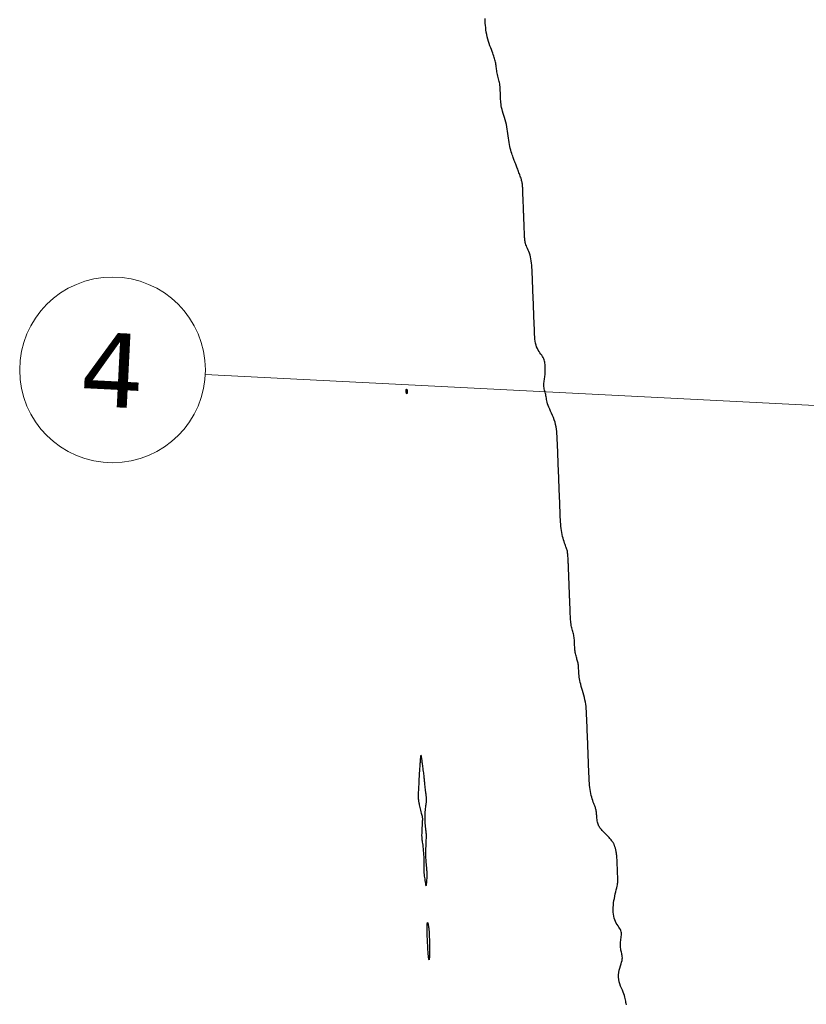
# Model space of a CAD drawing. Header units: millimetres. Extents: x 32690613 to 32693367, y 5343692 to 5344708.
# Tile 59 of 256: x 32692181 to 32692224, y 5343937 to 5343990. Entities that reach past the tile are written whole.
import ezdxf

# ---------------------------------------------------------------- set-up
doc = ezdxf.new("R2010")
doc.units = ezdxf.units.MM
doc.header["$LTSCALE"] = 20
doc.layers.get('0').update_dxf_attribs({"lineweight": 18})
doc.layers.get('Defpoints').update_dxf_attribs({"color": 11, "lineweight": 18})
doc.layers.add('02-DGM_HL_495.50', color=152, linetype='Continuous')
doc.layers.add('02-DGM_HL_496.00', color=162, linetype='Continuous')
doc.styles.add('Verdana', font='verdana.ttf')

# ---------------------------------------------------------------- blocks, each defined once
blk = doc.blocks.new('A$C78070446')
blk.add_line((4469459.192, 5342510.292), (4470208.776, 5342443.041))
blk.add_circle((4469454.212, 5342510.739), 5)
at = {"insert": (4469454.212, 5342510.739), "char_height": 4, "attachment_point": 5, "rotation": 354.86, "line_spacing_factor": 0.252012, "style": 'Verdana'}
blk.add_mtext('4', dxfattribs=at)

msp = doc.modelspace()

# ---------------------------------------------------------------- linework, layer by layer
at = {"layer": '02-DGM_HL_495.50', "elevation": 495.5, "flags": 128}
msp.add_lwpolyline([(32692213.897, 5343937.151), (32692213.885, 5343937.214), (32692213.874, 5343937.277), (32692213.864, 5343937.342), (32692213.852, 5343937.41), (32692213.837, 5343937.482), (32692213.818, 5343937.559), (32692213.794, 5343937.641), (32692213.763, 5343937.73), (32692213.724, 5343937.826), (32692213.681, 5343937.929), (32692213.635, 5343938.037), (32692213.59, 5343938.151), (32692213.549, 5343938.268), (32692213.514, 5343938.389), (32692213.489, 5343938.512), (32692213.477, 5343938.636), (32692213.48, 5343938.761), (32692213.494, 5343938.885), (32692213.518, 5343939.007), (32692213.549, 5343939.125), (32692213.581, 5343939.239), (32692213.614, 5343939.345), (32692213.643, 5343939.444), (32692213.665, 5343939.533), (32692213.677, 5343939.612), (32692213.682, 5343939.682), (32692213.679, 5343939.746), (32692213.671, 5343939.804), (32692213.66, 5343939.86), (32692213.646, 5343939.915), (32692213.631, 5343939.972), (32692213.617, 5343940.032), (32692213.606, 5343940.096), (32692213.597, 5343940.165), (32692213.59, 5343940.237), (32692213.586, 5343940.312), (32692213.584, 5343940.388), (32692213.585, 5343940.464), (32692213.588, 5343940.54), (32692213.595, 5343940.615), (32692213.603, 5343940.687), (32692213.613, 5343940.756), (32692213.622, 5343940.824), (32692213.629, 5343940.89), (32692213.632, 5343940.955), (32692213.63, 5343941.019), (32692213.62, 5343941.081), (32692213.602, 5343941.143), (32692213.574, 5343941.205), (32692213.537, 5343941.267), (32692213.495, 5343941.331), (32692213.449, 5343941.398), (32692213.402, 5343941.468), (32692213.355, 5343941.544), (32692213.312, 5343941.625), (32692213.274, 5343941.714), (32692213.242, 5343941.81), (32692213.218, 5343941.914), (32692213.201, 5343942.023), (32692213.191, 5343942.138), (32692213.187, 5343942.257), (32692213.189, 5343942.379), (32692213.197, 5343942.503), (32692213.21, 5343942.629), (32692213.228, 5343942.754), (32692213.251, 5343942.879), (32692213.276, 5343943.001), (32692213.302, 5343943.119), (32692213.329, 5343943.232), (32692213.354, 5343943.338), (32692213.378, 5343943.437), (32692213.397, 5343943.526), (32692213.413, 5343943.605), (32692213.424, 5343943.675), (32692213.431, 5343943.739), (32692213.435, 5343943.798), (32692213.437, 5343943.855), (32692213.437, 5343943.91), (32692213.436, 5343943.967), (32692213.433, 5343944.027), (32692213.431, 5343944.092), (32692213.428, 5343944.162), (32692213.425, 5343944.235), (32692213.422, 5343944.312), (32692213.419, 5343944.391), (32692213.416, 5343944.472), (32692213.413, 5343944.555), (32692213.41, 5343944.638), (32692213.406, 5343944.721), (32692213.403, 5343944.804), (32692213.399, 5343944.885), (32692213.395, 5343944.964), (32692213.39, 5343945.041), (32692213.385, 5343945.114), (32692213.379, 5343945.183), (32692213.372, 5343945.248), (32692213.364, 5343945.308), (32692213.355, 5343945.363), (32692213.345, 5343945.413), (32692213.335, 5343945.459), (32692213.324, 5343945.502), (32692213.314, 5343945.542), (32692213.304, 5343945.578), (32692213.294, 5343945.612), (32692213.284, 5343945.644), (32692213.275, 5343945.675), (32692213.266, 5343945.704), (32692213.256, 5343945.732), (32692213.245, 5343945.76), (32692213.233, 5343945.789), (32692213.22, 5343945.818), (32692213.204, 5343945.848), (32692213.186, 5343945.879), (32692213.165, 5343945.912), (32692213.141, 5343945.947), (32692213.114, 5343945.984), (32692213.083, 5343946.023), (32692213.049, 5343946.064), (32692213.01, 5343946.109), (32692212.967, 5343946.155), (32692212.919, 5343946.205), (32692212.867, 5343946.257), (32692212.814, 5343946.31), (32692212.759, 5343946.365), (32692212.705, 5343946.419), (32692212.652, 5343946.474), (32692212.602, 5343946.527), (32692212.555, 5343946.578), (32692212.514, 5343946.628), (32692212.478, 5343946.676), (32692212.447, 5343946.723), (32692212.419, 5343946.771), (32692212.396, 5343946.821), (32692212.376, 5343946.872), (32692212.359, 5343946.928), (32692212.345, 5343946.987), (32692212.333, 5343947.052), (32692212.323, 5343947.12), (32692212.315, 5343947.191), (32692212.308, 5343947.262), (32692212.302, 5343947.333), (32692212.295, 5343947.402), (32692212.289, 5343947.467), (32692212.282, 5343947.527), (32692212.274, 5343947.581), (32692212.265, 5343947.63), (32692212.254, 5343947.677), (32692212.241, 5343947.722), (32692212.227, 5343947.767), (32692212.21, 5343947.815), (32692212.191, 5343947.867), (32692212.169, 5343947.926), (32692212.145, 5343947.991), (32692212.118, 5343948.064), (32692212.09, 5343948.143), (32692212.062, 5343948.229), (32692212.034, 5343948.321), (32692212.007, 5343948.418), (32692211.983, 5343948.52), (32692211.961, 5343948.626), (32692211.943, 5343948.737), (32692211.928, 5343948.851), (32692211.916, 5343948.968), (32692211.907, 5343949.088), (32692211.899, 5343949.21), (32692211.892, 5343949.333), (32692211.887, 5343949.457), (32692211.882, 5343949.582), (32692211.877, 5343949.707), (32692211.872, 5343949.832), (32692211.867, 5343949.957), (32692211.863, 5343950.082), (32692211.858, 5343950.207), (32692211.853, 5343950.332), (32692211.848, 5343950.457), (32692211.843, 5343950.581), (32692211.838, 5343950.706), (32692211.833, 5343950.831), (32692211.828, 5343950.956), (32692211.823, 5343951.081), (32692211.819, 5343951.206), (32692211.814, 5343951.331), (32692211.809, 5343951.456), (32692211.804, 5343951.581), (32692211.799, 5343951.706), (32692211.794, 5343951.831), (32692211.789, 5343951.955), (32692211.784, 5343952.08), (32692211.78, 5343952.205), (32692211.775, 5343952.33), (32692211.77, 5343952.455), (32692211.765, 5343952.58), (32692211.76, 5343952.705), (32692211.754, 5343952.83), (32692211.747, 5343952.955), (32692211.738, 5343953.079), (32692211.727, 5343953.204), (32692211.712, 5343953.328), (32692211.694, 5343953.453), (32692211.67, 5343953.577), (32692211.642, 5343953.701), (32692211.61, 5343953.824), (32692211.576, 5343953.946), (32692211.54, 5343954.065), (32692211.504, 5343954.182), (32692211.47, 5343954.296), (32692211.439, 5343954.406), (32692211.411, 5343954.512), (32692211.389, 5343954.613), (32692211.372, 5343954.709), (32692211.358, 5343954.799), (32692211.348, 5343954.885), (32692211.341, 5343954.965), (32692211.336, 5343955.041), (32692211.333, 5343955.111), (32692211.33, 5343955.176), (32692211.328, 5343955.236), (32692211.325, 5343955.292), (32692211.322, 5343955.344), (32692211.318, 5343955.395), (32692211.313, 5343955.443), (32692211.306, 5343955.492), (32692211.297, 5343955.541), (32692211.286, 5343955.591), (32692211.272, 5343955.644), (32692211.256, 5343955.699), (32692211.239, 5343955.756), (32692211.222, 5343955.815), (32692211.204, 5343955.875), (32692211.186, 5343955.935), (32692211.17, 5343955.997), (32692211.156, 5343956.059), (32692211.145, 5343956.121), (32692211.135, 5343956.183), (32692211.128, 5343956.245), (32692211.122, 5343956.308), (32692211.118, 5343956.37), (32692211.114, 5343956.433), (32692211.112, 5343956.495), (32692211.109, 5343956.557), (32692211.107, 5343956.62), (32692211.104, 5343956.682), (32692211.1, 5343956.745), (32692211.096, 5343956.807), (32692211.09, 5343956.869), (32692211.083, 5343956.932), (32692211.073, 5343956.994), (32692211.062, 5343957.056), (32692211.048, 5343957.118), (32692211.032, 5343957.18), (32692211.014, 5343957.243), (32692210.996, 5343957.307), (32692210.978, 5343957.372), (32692210.961, 5343957.439), (32692210.945, 5343957.508), (32692210.93, 5343957.579), (32692210.918, 5343957.653), (32692210.908, 5343957.728), (32692210.9, 5343957.804), (32692210.894, 5343957.88), (32692210.889, 5343957.954), (32692210.885, 5343958.027), (32692210.882, 5343958.096), (32692210.88, 5343958.161), (32692210.877, 5343958.221), (32692210.875, 5343958.276), (32692210.873, 5343958.328), (32692210.871, 5343958.376), (32692210.87, 5343958.422), (32692210.868, 5343958.465), (32692210.866, 5343958.508), (32692210.865, 5343958.549), (32692210.863, 5343958.591), (32692210.861, 5343958.634), (32692210.86, 5343958.677), (32692210.858, 5343958.723), (32692210.856, 5343958.771), (32692210.854, 5343958.823), (32692210.852, 5343958.878), (32692210.849, 5343958.938), (32692210.847, 5343959.003), (32692210.844, 5343959.072), (32692210.841, 5343959.146), (32692210.838, 5343959.222), (32692210.835, 5343959.302), (32692210.832, 5343959.383), (32692210.829, 5343959.465), (32692210.825, 5343959.549), (32692210.822, 5343959.632), (32692210.819, 5343959.714), (32692210.816, 5343959.795), (32692210.813, 5343959.875), (32692210.81, 5343959.951), (32692210.807, 5343960.025), (32692210.804, 5343960.094), (32692210.802, 5343960.159), (32692210.799, 5343960.219), (32692210.797, 5343960.275), (32692210.795, 5343960.326), (32692210.793, 5343960.374), (32692210.791, 5343960.42), (32692210.79, 5343960.464), (32692210.788, 5343960.506), (32692210.786, 5343960.548), (32692210.785, 5343960.59), (32692210.783, 5343960.632), (32692210.781, 5343960.676), (32692210.78, 5343960.721), (32692210.778, 5343960.77), (32692210.776, 5343960.821), (32692210.774, 5343960.876), (32692210.771, 5343960.936), (32692210.769, 5343961.001), (32692210.766, 5343961.07), (32692210.763, 5343961.141), (32692210.759, 5343961.212), (32692210.754, 5343961.283), (32692210.749, 5343961.352), (32692210.743, 5343961.417), (32692210.736, 5343961.477), (32692210.728, 5343961.531), (32692210.719, 5343961.581), (32692210.708, 5343961.627), (32692210.696, 5343961.672), (32692210.681, 5343961.718), (32692210.664, 5343961.766), (32692210.645, 5343961.818), (32692210.623, 5343961.876), (32692210.599, 5343961.941), (32692210.572, 5343962.014), (32692210.544, 5343962.093), (32692210.516, 5343962.179), (32692210.488, 5343962.271), (32692210.461, 5343962.368), (32692210.437, 5343962.47), (32692210.415, 5343962.577), (32692210.397, 5343962.687), (32692210.382, 5343962.801), (32692210.37, 5343962.919), (32692210.361, 5343963.038), (32692210.353, 5343963.16), (32692210.347, 5343963.283), (32692210.341, 5343963.408), (32692210.336, 5343963.533), (32692210.331, 5343963.657), (32692210.326, 5343963.782), (32692210.322, 5343963.907), (32692210.317, 5343964.032), (32692210.312, 5343964.157), (32692210.307, 5343964.282), (32692210.302, 5343964.407), (32692210.297, 5343964.532), (32692210.292, 5343964.657), (32692210.287, 5343964.782), (32692210.283, 5343964.906), (32692210.278, 5343965.031), (32692210.273, 5343965.156), (32692210.268, 5343965.281), (32692210.263, 5343965.406), (32692210.258, 5343965.531), (32692210.253, 5343965.656), (32692210.248, 5343965.781), (32692210.244, 5343965.906), (32692210.239, 5343966.031), (32692210.234, 5343966.156), (32692210.229, 5343966.28), (32692210.224, 5343966.405), (32692210.219, 5343966.53), (32692210.214, 5343966.655), (32692210.209, 5343966.78), (32692210.204, 5343966.905), (32692210.2, 5343967.03), (32692210.195, 5343967.155), (32692210.19, 5343967.28), (32692210.185, 5343967.405), (32692210.18, 5343967.529), (32692210.175, 5343967.654), (32692210.169, 5343967.779), (32692210.161, 5343967.904), (32692210.15, 5343968.029), (32692210.135, 5343968.153), (32692210.116, 5343968.278), (32692210.09, 5343968.402), (32692210.058, 5343968.525), (32692210.018, 5343968.649), (32692209.973, 5343968.771), (32692209.923, 5343968.891), (32692209.872, 5343969.008), (32692209.821, 5343969.121), (32692209.772, 5343969.23), (32692209.728, 5343969.332), (32692209.689, 5343969.428), (32692209.658, 5343969.517), (32692209.634, 5343969.6), (32692209.615, 5343969.676), (32692209.6, 5343969.748), (32692209.588, 5343969.816), (32692209.577, 5343969.881), (32692209.567, 5343969.945), (32692209.555, 5343970.007), (32692209.541, 5343970.069), (32692209.525, 5343970.131), (32692209.509, 5343970.193), (32692209.493, 5343970.255), (32692209.479, 5343970.317), (32692209.466, 5343970.379), (32692209.457, 5343970.441), (32692209.452, 5343970.503), (32692209.452, 5343970.566), (32692209.457, 5343970.629), (32692209.464, 5343970.691), (32692209.474, 5343970.754), (32692209.485, 5343970.817), (32692209.496, 5343970.88), (32692209.507, 5343970.943), (32692209.516, 5343971.006), (32692209.523, 5343971.069), (32692209.527, 5343971.132), (32692209.53, 5343971.194), (32692209.531, 5343971.257), (32692209.53, 5343971.32), (32692209.529, 5343971.382), (32692209.527, 5343971.444), (32692209.524, 5343971.507), (32692209.522, 5343971.569), (32692209.518, 5343971.632), (32692209.513, 5343971.694), (32692209.504, 5343971.756), (32692209.492, 5343971.818), (32692209.475, 5343971.88), (32692209.451, 5343971.942), (32692209.421, 5343972.003), (32692209.384, 5343972.065), (32692209.341, 5343972.127), (32692209.294, 5343972.19), (32692209.245, 5343972.257), (32692209.195, 5343972.328), (32692209.148, 5343972.403), (32692209.104, 5343972.485), (32692209.066, 5343972.573), (32692209.034, 5343972.67), (32692209.01, 5343972.773), (32692208.991, 5343972.882), (32692208.976, 5343972.997), (32692208.965, 5343973.116), (32692208.958, 5343973.237), (32692208.952, 5343973.361), (32692208.947, 5343973.486), (32692208.942, 5343973.611), (32692208.937, 5343973.736), (32692208.932, 5343973.861), (32692208.927, 5343973.985), (32692208.922, 5343974.11), (32692208.917, 5343974.235), (32692208.912, 5343974.36), (32692208.908, 5343974.485), (32692208.903, 5343974.61), (32692208.898, 5343974.735), (32692208.893, 5343974.86), (32692208.888, 5343974.985), (32692208.883, 5343975.11), (32692208.878, 5343975.235), (32692208.873, 5343975.359), (32692208.868, 5343975.484), (32692208.864, 5343975.609), (32692208.859, 5343975.734), (32692208.854, 5343975.859), (32692208.849, 5343975.984), (32692208.844, 5343976.109), (32692208.839, 5343976.234), (32692208.834, 5343976.359), (32692208.829, 5343976.484), (32692208.824, 5343976.608), (32692208.819, 5343976.733), (32692208.812, 5343976.855), (32692208.803, 5343976.976), (32692208.792, 5343977.094), (32692208.778, 5343977.209), (32692208.76, 5343977.319), (32692208.737, 5343977.425), (32692208.71, 5343977.526), (32692208.679, 5343977.621), (32692208.646, 5343977.711), (32692208.611, 5343977.796), (32692208.577, 5343977.875), (32692208.545, 5343977.949), (32692208.515, 5343978.018), (32692208.489, 5343978.083), (32692208.468, 5343978.142), (32692208.452, 5343978.198), (32692208.44, 5343978.251), (32692208.432, 5343978.303), (32692208.426, 5343978.355), (32692208.422, 5343978.408), (32692208.419, 5343978.465), (32692208.416, 5343978.525), (32692208.414, 5343978.589), (32692208.411, 5343978.658), (32692208.408, 5343978.729), (32692208.405, 5343978.802), (32692208.402, 5343978.875), (32692208.4, 5343978.946), (32692208.397, 5343979.015), (32692208.394, 5343979.08), (32692208.392, 5343979.14), (32692208.39, 5343979.195), (32692208.388, 5343979.247), (32692208.386, 5343979.295), (32692208.384, 5343979.34), (32692208.383, 5343979.384), (32692208.381, 5343979.427), (32692208.379, 5343979.468), (32692208.378, 5343979.51), (32692208.376, 5343979.552), (32692208.374, 5343979.596), (32692208.372, 5343979.642), (32692208.371, 5343979.69), (32692208.369, 5343979.742), (32692208.366, 5343979.797), (32692208.364, 5343979.857), (32692208.362, 5343979.922), (32692208.359, 5343979.991), (32692208.356, 5343980.065), (32692208.353, 5343980.141), (32692208.35, 5343980.221), (32692208.347, 5343980.302), (32692208.343, 5343980.384), (32692208.34, 5343980.468), (32692208.337, 5343980.551), (32692208.334, 5343980.633), (32692208.331, 5343980.714), (32692208.327, 5343980.794), (32692208.324, 5343980.87), (32692208.322, 5343980.944), (32692208.319, 5343981.013), (32692208.316, 5343981.078), (32692208.314, 5343981.138), (32692208.311, 5343981.194), (32692208.308, 5343981.246), (32692208.304, 5343981.297), (32692208.299, 5343981.345), (32692208.292, 5343981.394), (32692208.283, 5343981.443), (32692208.272, 5343981.493), (32692208.259, 5343981.546), (32692208.242, 5343981.601), (32692208.224, 5343981.658), (32692208.205, 5343981.717), (32692208.183, 5343981.776), (32692208.161, 5343981.837), (32692208.138, 5343981.898), (32692208.115, 5343981.96), (32692208.092, 5343982.021), (32692208.069, 5343982.083), (32692208.046, 5343982.143), (32692208.024, 5343982.201), (32692208.003, 5343982.258), (32692207.982, 5343982.312), (32692207.963, 5343982.364), (32692207.945, 5343982.412), (32692207.928, 5343982.456), (32692207.912, 5343982.499), (32692207.896, 5343982.54), (32692207.881, 5343982.581), (32692207.864, 5343982.625), (32692207.846, 5343982.672), (32692207.827, 5343982.724), (32692207.805, 5343982.782), (32692207.78, 5343982.847), (32692207.754, 5343982.92), (32692207.726, 5343982.999), (32692207.698, 5343983.085), (32692207.67, 5343983.177), (32692207.643, 5343983.274), (32692207.619, 5343983.376), (32692207.597, 5343983.482), (32692207.579, 5343983.593), (32692207.563, 5343983.707), (32692207.549, 5343983.824), (32692207.535, 5343983.944), (32692207.521, 5343984.065), (32692207.505, 5343984.188), (32692207.486, 5343984.312), (32692207.462, 5343984.436), (32692207.434, 5343984.56), (32692207.402, 5343984.683), (32692207.368, 5343984.805), (32692207.332, 5343984.925), (32692207.296, 5343985.042), (32692207.262, 5343985.156), (32692207.231, 5343985.266), (32692207.203, 5343985.371), (32692207.181, 5343985.472), (32692207.164, 5343985.568), (32692207.15, 5343985.659), (32692207.14, 5343985.744), (32692207.133, 5343985.825), (32692207.128, 5343985.9), (32692207.125, 5343985.97), (32692207.122, 5343986.035), (32692207.12, 5343986.095), (32692207.117, 5343986.151), (32692207.115, 5343986.202), (32692207.114, 5343986.25), (32692207.112, 5343986.296), (32692207.11, 5343986.34), (32692207.108, 5343986.382), (32692207.107, 5343986.424), (32692207.105, 5343986.466), (32692207.103, 5343986.508), (32692207.1, 5343986.552), (32692207.096, 5343986.597), (32692207.091, 5343986.645), (32692207.084, 5343986.697), (32692207.075, 5343986.752), (32692207.064, 5343986.811), (32692207.05, 5343986.876), (32692207.033, 5343986.944), (32692207.016, 5343987.016), (32692206.997, 5343987.09), (32692206.979, 5343987.166), (32692206.961, 5343987.241), (32692206.944, 5343987.316), (32692206.93, 5343987.39), (32692206.918, 5343987.461), (32692206.908, 5343987.53), (32692206.899, 5343987.597), (32692206.892, 5343987.663), (32692206.884, 5343987.727), (32692206.875, 5343987.79), (32692206.866, 5343987.853), (32692206.854, 5343987.915), (32692206.84, 5343987.977), (32692206.823, 5343988.04), (32692206.803, 5343988.105), (32692206.781, 5343988.173), (32692206.756, 5343988.244), (32692206.729, 5343988.321), (32692206.698, 5343988.403), (32692206.665, 5343988.492), (32692206.628, 5343988.588), (32692206.59, 5343988.691), (32692206.551, 5343988.799), (32692206.513, 5343988.913), (32692206.475, 5343989.031), (32692206.439, 5343989.151), (32692206.407, 5343989.274), (32692206.379, 5343989.398), (32692206.356, 5343989.522), (32692206.337, 5343989.646), (32692206.322, 5343989.771), (32692206.311, 5343989.895), (32692206.302, 5343990.02), (32692206.295, 5343990.145), (32692206.289, 5343990.27)], dxfattribs=at)
at = {"layer": '02-DGM_HL_496.00', "elevation": 496, "flags": 128}
for points in [[(32692202.063, 5343970.298), (32692202.068, 5343970.296), (32692202.073, 5343970.291), (32692202.077, 5343970.282), (32692202.081, 5343970.27), (32692202.085, 5343970.255), (32692202.088, 5343970.237), (32692202.09, 5343970.217), (32692202.091, 5343970.195), (32692202.092, 5343970.171), (32692202.091, 5343970.146), (32692202.09, 5343970.121), (32692202.088, 5343970.098), (32692202.085, 5343970.078), (32692202.082, 5343970.063), (32692202.077, 5343970.052), (32692202.073, 5343970.048), (32692202.067, 5343970.052), (32692202.062, 5343970.062), (32692202.056, 5343970.077), (32692202.05, 5343970.097), (32692202.045, 5343970.119), (32692202.041, 5343970.144), (32692202.038, 5343970.169), (32692202.037, 5343970.193), (32692202.036, 5343970.215), (32692202.038, 5343970.235), (32692202.04, 5343970.253), (32692202.044, 5343970.269), (32692202.048, 5343970.281), (32692202.053, 5343970.29), (32692202.058, 5343970.296)], [(32692203.113, 5343946.491), (32692203.104, 5343946.559), (32692203.095, 5343946.637), (32692203.085, 5343946.723), (32692203.076, 5343946.815), (32692203.067, 5343946.914), (32692203.06, 5343947.016), (32692203.056, 5343947.12), (32692203.054, 5343947.224), (32692203.056, 5343947.328), (32692203.061, 5343947.43), (32692203.069, 5343947.529), (32692203.078, 5343947.623), (32692203.087, 5343947.712), (32692203.098, 5343947.796), (32692203.107, 5343947.871), (32692203.116, 5343947.939), (32692203.122, 5343947.997), (32692203.127, 5343948.047), (32692203.131, 5343948.09), (32692203.133, 5343948.127), (32692203.134, 5343948.159), (32692203.135, 5343948.188), (32692203.134, 5343948.214), (32692203.133, 5343948.24), (32692203.132, 5343948.265), (32692203.131, 5343948.291), (32692203.129, 5343948.32), (32692203.126, 5343948.352), (32692203.122, 5343948.389), (32692203.118, 5343948.431), (32692203.113, 5343948.481), (32692203.106, 5343948.539), (32692203.098, 5343948.605), (32692203.089, 5343948.679), (32692203.08, 5343948.757), (32692203.07, 5343948.836), (32692203.06, 5343948.916), (32692203.051, 5343948.992), (32692203.043, 5343949.063), (32692203.036, 5343949.126), (32692203.031, 5343949.18), (32692203.026, 5343949.226), (32692203.023, 5343949.267), (32692203.019, 5343949.306), (32692203.016, 5343949.345), (32692203.011, 5343949.387), (32692203.006, 5343949.436), (32692203, 5343949.493), (32692202.991, 5343949.56), (32692202.982, 5343949.636), (32692202.971, 5343949.717), (32692202.96, 5343949.801), (32692202.949, 5343949.883), (32692202.938, 5343949.962), (32692202.928, 5343950.035), (32692202.92, 5343950.098), (32692202.913, 5343950.149), (32692202.908, 5343950.19), (32692202.904, 5343950.222), (32692202.901, 5343950.25), (32692202.898, 5343950.274), (32692202.896, 5343950.297), (32692202.892, 5343950.322), (32692202.889, 5343950.35), (32692202.884, 5343950.384), (32692202.878, 5343950.421), (32692202.872, 5343950.46), (32692202.865, 5343950.497), (32692202.857, 5343950.53), (32692202.85, 5343950.557), (32692202.843, 5343950.575), (32692202.836, 5343950.581), (32692202.829, 5343950.575), (32692202.823, 5343950.557), (32692202.818, 5343950.53), (32692202.813, 5343950.496), (32692202.808, 5343950.459), (32692202.804, 5343950.42), (32692202.801, 5343950.383), (32692202.798, 5343950.349), (32692202.796, 5343950.32), (32692202.794, 5343950.295), (32692202.793, 5343950.272), (32692202.791, 5343950.247), (32692202.789, 5343950.22), (32692202.787, 5343950.187), (32692202.784, 5343950.147), (32692202.78, 5343950.096), (32692202.776, 5343950.034), (32692202.77, 5343949.963), (32692202.764, 5343949.885), (32692202.758, 5343949.803), (32692202.752, 5343949.721), (32692202.746, 5343949.64), (32692202.741, 5343949.565), (32692202.737, 5343949.497), (32692202.734, 5343949.439), (32692202.731, 5343949.39), (32692202.73, 5343949.346), (32692202.728, 5343949.305), (32692202.727, 5343949.265), (32692202.726, 5343949.223), (32692202.724, 5343949.177), (32692202.722, 5343949.124), (32692202.719, 5343949.062), (32692202.715, 5343948.992), (32692202.71, 5343948.918), (32692202.706, 5343948.841), (32692202.702, 5343948.763), (32692202.697, 5343948.687), (32692202.694, 5343948.614), (32692202.691, 5343948.548), (32692202.689, 5343948.489), (32692202.687, 5343948.438), (32692202.687, 5343948.393), (32692202.687, 5343948.353), (32692202.688, 5343948.317), (32692202.689, 5343948.285), (32692202.691, 5343948.255), (32692202.693, 5343948.226), (32692202.696, 5343948.198), (32692202.699, 5343948.168), (32692202.703, 5343948.137), (32692202.709, 5343948.103), (32692202.715, 5343948.065), (32692202.724, 5343948.021), (32692202.734, 5343947.971), (32692202.747, 5343947.913), (32692202.762, 5343947.847), (32692202.779, 5343947.775), (32692202.797, 5343947.699), (32692202.816, 5343947.622), (32692202.835, 5343947.546), (32692202.852, 5343947.474), (32692202.868, 5343947.408), (32692202.882, 5343947.351), (32692202.893, 5343947.304), (32692202.901, 5343947.266), (32692202.907, 5343947.232), (32692202.91, 5343947.2), (32692202.912, 5343947.167), (32692202.912, 5343947.13), (32692202.91, 5343947.084), (32692202.907, 5343947.028), (32692202.904, 5343946.959), (32692202.899, 5343946.879), (32692202.895, 5343946.792), (32692202.89, 5343946.701), (32692202.886, 5343946.609), (32692202.881, 5343946.52), (32692202.878, 5343946.438), (32692202.875, 5343946.364), (32692202.873, 5343946.303), (32692202.873, 5343946.251), (32692202.874, 5343946.206), (32692202.876, 5343946.164), (32692202.879, 5343946.124), (32692202.884, 5343946.081), (32692202.89, 5343946.032), (32692202.897, 5343945.975), (32692202.906, 5343945.907), (32692202.917, 5343945.829), (32692202.928, 5343945.743), (32692202.939, 5343945.649), (32692202.95, 5343945.548), (32692202.96, 5343945.443), (32692202.969, 5343945.335), (32692202.977, 5343945.225), (32692202.983, 5343945.114), (32692202.987, 5343945.004), (32692202.99, 5343944.896), (32692202.991, 5343944.793), (32692202.992, 5343944.696), (32692202.992, 5343944.607), (32692202.992, 5343944.527), (32692202.992, 5343944.459), (32692202.992, 5343944.402), (32692202.993, 5343944.355), (32692202.994, 5343944.313), (32692202.996, 5343944.275), (32692202.999, 5343944.236), (32692203.004, 5343944.192), (32692203.01, 5343944.142), (32692203.017, 5343944.08), (32692203.026, 5343944.006), (32692203.037, 5343943.924), (32692203.049, 5343943.838), (32692203.061, 5343943.754), (32692203.074, 5343943.679), (32692203.087, 5343943.616), (32692203.1, 5343943.573), (32692203.111, 5343943.553), (32692203.122, 5343943.562), (32692203.132, 5343943.595), (32692203.14, 5343943.648), (32692203.148, 5343943.714), (32692203.155, 5343943.789), (32692203.16, 5343943.867), (32692203.165, 5343943.942), (32692203.168, 5343944.011), (32692203.171, 5343944.067), (32692203.172, 5343944.115), (32692203.173, 5343944.156), (32692203.172, 5343944.194), (32692203.17, 5343944.232), (32692203.168, 5343944.274), (32692203.164, 5343944.323), (32692203.159, 5343944.382), (32692203.153, 5343944.453), (32692203.147, 5343944.534), (32692203.139, 5343944.622), (32692203.132, 5343944.713), (32692203.124, 5343944.804), (32692203.117, 5343944.891), (32692203.111, 5343944.97), (32692203.105, 5343945.039), (32692203.101, 5343945.095), (32692203.097, 5343945.138), (32692203.095, 5343945.17), (32692203.093, 5343945.194), (32692203.092, 5343945.211), (32692203.091, 5343945.222), (32692203.091, 5343945.23), (32692203.091, 5343945.236), (32692203.091, 5343945.242), (32692203.091, 5343945.25), (32692203.091, 5343945.262), (32692203.092, 5343945.278), (32692203.093, 5343945.302), (32692203.094, 5343945.335), (32692203.096, 5343945.379), (32692203.098, 5343945.435), (32692203.102, 5343945.504), (32692203.105, 5343945.584), (32692203.109, 5343945.671), (32692203.113, 5343945.763), (32692203.118, 5343945.855), (32692203.122, 5343945.944), (32692203.125, 5343946.027), (32692203.128, 5343946.101), (32692203.13, 5343946.163), (32692203.131, 5343946.215), (32692203.131, 5343946.26), (32692203.13, 5343946.302), (32692203.128, 5343946.342), (32692203.125, 5343946.386), (32692203.119, 5343946.434)], [(32692203.275, 5343941.029), (32692203.278, 5343940.96), (32692203.281, 5343940.879), (32692203.285, 5343940.787), (32692203.288, 5343940.687), (32692203.291, 5343940.58), (32692203.293, 5343940.466), (32692203.295, 5343940.349), (32692203.296, 5343940.229), (32692203.296, 5343940.108), (32692203.295, 5343939.99), (32692203.294, 5343939.879), (32692203.291, 5343939.78), (32692203.287, 5343939.695), (32692203.282, 5343939.629), (32692203.277, 5343939.587), (32692203.271, 5343939.572), (32692203.264, 5343939.586), (32692203.256, 5343939.628), (32692203.248, 5343939.694), (32692203.24, 5343939.778), (32692203.231, 5343939.878), (32692203.223, 5343939.989), (32692203.215, 5343940.108), (32692203.207, 5343940.23), (32692203.2, 5343940.352), (32692203.194, 5343940.471), (32692203.188, 5343940.586), (32692203.183, 5343940.696), (32692203.179, 5343940.798), (32692203.175, 5343940.891), (32692203.172, 5343940.973), (32692203.169, 5343941.042), (32692203.167, 5343941.098), (32692203.165, 5343941.141), (32692203.164, 5343941.173), (32692203.163, 5343941.196), (32692203.162, 5343941.212), (32692203.162, 5343941.223), (32692203.162, 5343941.23), (32692203.162, 5343941.235), (32692203.162, 5343941.24), (32692203.162, 5343941.245), (32692203.163, 5343941.252), (32692203.163, 5343941.262), (32692203.164, 5343941.275), (32692203.164, 5343941.293), (32692203.165, 5343941.315), (32692203.167, 5343941.343), (32692203.168, 5343941.377), (32692203.17, 5343941.415), (32692203.172, 5343941.455), (32692203.174, 5343941.494), (32692203.177, 5343941.529), (32692203.181, 5343941.557), (32692203.185, 5343941.577), (32692203.19, 5343941.585), (32692203.196, 5343941.579), (32692203.203, 5343941.562), (32692203.21, 5343941.536), (32692203.217, 5343941.503), (32692203.223, 5343941.466), (32692203.23, 5343941.428), (32692203.236, 5343941.391), (32692203.241, 5343941.357), (32692203.246, 5343941.329), (32692203.25, 5343941.306), (32692203.252, 5343941.288), (32692203.255, 5343941.273), (32692203.256, 5343941.262), (32692203.258, 5343941.252), (32692203.259, 5343941.244), (32692203.26, 5343941.237), (32692203.262, 5343941.229), (32692203.263, 5343941.219), (32692203.264, 5343941.206), (32692203.266, 5343941.188), (32692203.268, 5343941.162), (32692203.27, 5343941.129), (32692203.272, 5343941.085)]]:
    msp.add_lwpolyline(points, close=True, dxfattribs=at)

# ---------------------------------------------------------------- block references
at = {"layer": 'Defpoints', "rotation": 2.237485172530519}
msp.add_blockref('A$C78070446', (28434719.524, -168960.664), dxfattribs=at)

doc.saveas('drawing.dxf')
